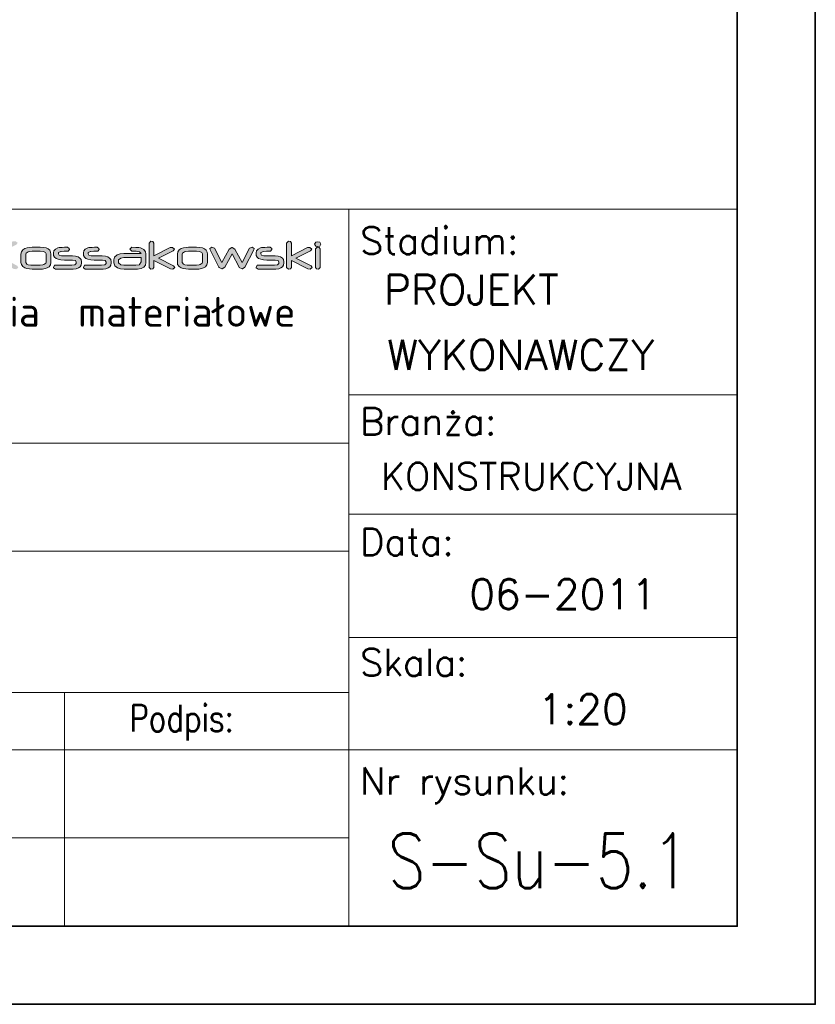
# Model space of a CAD drawing. Header units: millimetres. Extents: x -176817 to 571382, y -58489 to 156123.
# Tile 72 of 256: x -162607 to -161588, y 91103 to 92364. Entities that reach past the tile are written whole.
import ezdxf
from ezdxf.enums import TextEntityAlignment as Align

# ---------------------------------------------------------------- set-up
doc = ezdxf.new("R2010")
doc.units = ezdxf.units.MM
doc.header["$LTSCALE"] = 0.2
doc.layers.get('0').update_dxf_attribs({"lineweight": 13})
for name, color, linetype, lineweight in [('-AAA Kontur', 7, 'Continuous', 35), ('-AAA Opisy2', 71, 'Continuous', 18), ('Prz', 5, 'Continuous', 13), ('TABELA', 7, 'Continuous', 13)]:
    doc.layers.add(name, color=color, linetype=linetype, lineweight=lineweight)
doc.styles.add('Annotative', font='txt')
doc.styles.add('ROMANS', font='romans.shx')

# ---------------------------------------------------------------- blocks, each defined once
blk = doc.blocks.new('structure pro')
h = blk.add_hatch(color=7)
h.dxf.hatch_style = 1
h.paths.add_polyline_path([(739.2, 22.6), (739.7, 24.1), (741.8, 25.2), (745.2, 25.6), (748.1, 25.6), (749.3, 27.4), (749.2, 28.6), (747.4, 29.9), (747.1, 29.9), (743.8, 29.7), (741, 29.4), (738.8, 28.9), (738.3, 28.6), (736, 27.2), (734.6, 25.2), (734.1, 22.6), (734.1, 8.3), (734.1, 7.8), (735.9, 6.3), (738.2, 6.5), (739.2, 8.3)])
h.paths.add_polyline_path([(553.3, 43.3), (550.3, 45.3), (549.9, 45.3), (544.2, 45.2), (539.6, 44.6), (536, 43.6), (535.1, 43.4), (531.2, 41), (528.9, 37.6), (528.1, 33.2), (528.1, 9.5), (528.2, 8.4), (531.2, 6.2), (535, 6.5), (536.7, 9.4), (536.7, 33.2), (537.6, 35.8), (540.9, 37.6), (546.6, 38.2), (551.4, 38.3), (553.5, 41.3)])
h.paths.add_polyline_path([(115.8, 43.3), (112.8, 45.3), (112.4, 45.3), (106.8, 45.2), (102.1, 44.6), (98.5, 43.6), (97.7, 43.4), (93.8, 41), (91.4, 37.6), (90.6, 33.2), (90.6, 9.5), (90.7, 8.4), (93.7, 6.2), (97.4, 6.5), (99.2, 9.4), (99.2, 33.2), (100.1, 35.8), (103.5, 37.6), (109.2, 38.2), (113.9, 38.3), (116, 41.3)])
h.paths.add_polyline_path([(1436.8, 35.1), (1434.6, 35.7), (1432.3, 35.1), (1431.2, 33.1), (1432.3, 31.1), (1434.6, 30.5), (1436.8, 31.1), (1437.9, 33.1)])
h.paths.add_polyline_path([(1436.1, 29.7), (1433.9, 30), (1432, 28), (1432, 8.3), (1433, 6.6), (1435.3, 6.3), (1437.2, 8.3), (1437.2, 28)])
h.paths.add_polyline_path([(1405.3, 36.1), (1403.1, 36.2), (1401.2, 34.3), (1401.2, 8.3), (1403.1, 6.3), (1405.3, 6.6), (1406.3, 8.3), (1406.3, 15.5), (1424, 6.6), (1426.5, 6.3), (1428.6, 8.1), (1427.3, 10), (1411.1, 18.1), (1426.9, 26.1), (1428.3, 27.9), (1426.1, 29.7), (1423.7, 29.5), (1406.3, 20.8), (1406.3, 34.3)])
h.paths.add_polyline_path([(1385.4, 28.6), (1383.6, 29.9), (1380.4, 29.8), (1377.9, 29.7), (1377.1, 29.7), (1374.5, 29.4), (1373.4, 29), (1370.7, 27.9), (1369.1, 26.1), (1368.7, 23.9), (1368.7, 22.6), (1368.8, 21), (1369.8, 19.2), (1371.3, 17.8), (1373.6, 16.9), (1376.6, 16.3), (1380.2, 16.1), (1388.6, 16.1), (1389.1, 16.1), (1392.1, 15.5), (1393, 14), (1393, 13.1), (1392.9, 12.5), (1391.4, 11.1), (1388.2, 10.7), (1370.7, 10.7), (1369.8, 10.5), (1368.7, 8.3), (1368.8, 7.7), (1370.7, 6.3), (1388.1, 6.3), (1389.6, 6.4), (1392.8, 6.8), (1395.2, 7.7), (1397, 9), (1398, 10.8), (1398.4, 13.1), (1398.4, 14.2), (1398.4, 14.4), (1398, 16.6), (1396.8, 18.3), (1394.9, 19.5), (1392.2, 20.2), (1388.9, 20.5), (1380.3, 20.5), (1377.1, 20.7), (1374.6, 21.4), (1373.9, 22.6), (1373.9, 23.9), (1373.9, 24.3), (1376.4, 25.4), (1376.7, 25.4), (1379.9, 25.5), (1383.6, 25.5), (1384.2, 25.6), (1385.6, 27.4)])
h.paths.add_polyline_path([(1324.3, 28.8), (1321.5, 30), (1321.5, 30), (1319.2, 28.3), (1319.5, 27.1), (1328.8, 8.5), (1329.1, 8.1), (1332.1, 6.7), (1332.4, 6.7), (1335.2, 8.4), (1343, 22.8), (1350.6, 8.5), (1350.7, 8.3), (1353.7, 6.8), (1354, 6.8), (1356.8, 8.5), (1366.4, 27.1), (1366.7, 28.3), (1366.7, 28.4), (1364.3, 30), (1361.6, 28.8), (1353.7, 13.5), (1345.9, 27.8), (1345.9, 27.9), (1343, 29.5), (1342.8, 29.5), (1340, 27.8), (1332.2, 13.5)])
h.paths.add_polyline_path([(1308.6, 29.7), (1305.1, 29.9), (1296.5, 29.9), (1294, 29.7), (1291.2, 29.2), (1288.8, 28.3), (1286.6, 26.9), (1285.1, 24.8), (1284.6, 22.4), (1284.6, 13.6), (1284.9, 11.4), (1286.4, 9.4), (1288.8, 7.8), (1290.8, 7.1), (1293.6, 6.6), (1296.5, 6.3), (1305.1, 6.3), (1307.5, 6.5), (1310.3, 7), (1312.6, 7.8), (1314.6, 9), (1316, 11.1), (1316.6, 13.6), (1316.6, 22.4), (1316.6, 22.4), (1316.3, 24.7), (1315.3, 26.6), (1313.7, 28), (1311.5, 29)])
h.paths.add_polyline_path([(1296.6, 25.5), (1305, 25.5), (1308.4, 25.2), (1310.6, 24.3), (1311.3, 22.8), (1311.3, 13.6), (1311.2, 12.9), (1308.8, 11.3), (1307.8, 11.1), (1305, 10.7), (1296.6, 10.7), (1295.1, 10.7), (1292.4, 11.2), (1291, 11.8), (1289.7, 13.6), (1289.7, 22.4), (1290, 23.4), (1292.3, 25), (1293.7, 25.3)], flags=16)
h.paths.add_polyline_path([(1258.5, 36.1), (1256.3, 36.2), (1254.4, 34.3), (1254.4, 8.3), (1256.3, 6.3), (1258.5, 6.6), (1259.5, 8.3), (1259.5, 15.5), (1277.2, 6.6), (1279.7, 6.3), (1281.8, 8.1), (1280.5, 10), (1264.3, 18.1), (1280.2, 26.1), (1281.5, 27.9), (1279.3, 29.7), (1276.9, 29.5), (1259.5, 20.8), (1259.5, 34.3)])
h.paths.add_polyline_path([(1240.1, 29.7), (1235.9, 29.9), (1233.9, 27.9), (1233.9, 27.6), (1235.9, 25.5), (1237, 25.5), (1237.3, 25.5), (1238.1, 25.6), (1238.8, 25.6), (1240.6, 25.5), (1244.3, 24.8), (1245.8, 23.1), (1227.5, 23.1), (1223.6, 22.8), (1220.5, 21.7), (1220.3, 21.6), (1217.6, 19.3), (1216.7, 16.2), (1216.7, 13.2), (1216.7, 13), (1217.7, 10.1), (1220.7, 7.8), (1223.9, 6.7), (1227.7, 6.3), (1240.3, 6.3), (1242.1, 6.4), (1246, 7), (1248.7, 8.5), (1250.4, 10.6), (1250.9, 13.4), (1250.9, 22.7), (1250.5, 25), (1248.7, 27.4), (1245.3, 29), (1243.6, 29.4)])
h.paths.add_polyline_path([(1240.4, 10.7), (1227.5, 10.7), (1224.2, 11.2), (1221.9, 13.3), (1221.9, 16.2), (1224.1, 18.2), (1227.5, 18.8), (1245.8, 18.8), (1245.8, 17.9), (1245.8, 16.7), (1245.8, 15.5), (1245.8, 14.7), (1245.8, 14.1), (1244.3, 11.3), (1244.1, 11.1)], flags=16)
h.paths.add_polyline_path([(1200.9, 28.6), (1199.1, 29.9), (1196, 29.8), (1193.5, 29.7), (1192.7, 29.7), (1190, 29.4), (1188.9, 29), (1186.3, 27.9), (1184.7, 26.1), (1184.2, 23.9), (1184.2, 22.6), (1184.4, 21), (1185.3, 19.2), (1186.9, 17.8), (1189.1, 16.9), (1192.1, 16.3), (1195.7, 16.1), (1204.1, 16.1), (1204.6, 16.1), (1207.6, 15.5), (1208.5, 14), (1208.5, 13.1), (1208.5, 12.5), (1207, 11.1), (1203.7, 10.7), (1186.2, 10.7), (1185.3, 10.5), (1184.3, 8.3), (1184.3, 7.7), (1186.2, 6.3), (1203.7, 6.3), (1205.2, 6.4), (1208.3, 6.8), (1210.8, 7.7), (1212.5, 9), (1213.6, 10.8), (1214, 13.1), (1214, 14.2), (1214, 14.4), (1213.5, 16.6), (1212.3, 18.3), (1210.4, 19.5), (1207.7, 20.2), (1204.4, 20.5), (1195.8, 20.5), (1192.7, 20.7), (1190.2, 21.4), (1189.4, 22.6), (1189.4, 23.9), (1189.4, 24.3), (1191.9, 25.4), (1192.2, 25.4), (1195.4, 25.5), (1199.1, 25.5), (1199.7, 25.6), (1201.1, 27.4)])
h.paths.add_polyline_path([(1169.1, 28.6), (1167.3, 29.9), (1164.2, 29.8), (1161.6, 29.7), (1160.9, 29.7), (1158.2, 29.4), (1157.1, 29), (1154.4, 27.9), (1152.8, 26.1), (1152.4, 23.9), (1152.4, 22.6), (1152.5, 21), (1153.5, 19.2), (1155, 17.8), (1157.3, 16.9), (1160.2, 16.3), (1163.9, 16.1), (1172.3, 16.1), (1172.7, 16.1), (1175.7, 15.5), (1176.7, 14), (1176.7, 13.1), (1176.6, 12.5), (1175.2, 11.1), (1171.9, 10.7), (1154.3, 10.7), (1153.5, 10.5), (1152.5, 8.3), (1152.5, 7.7), (1154.3, 6.3), (1171.9, 6.3), (1173.3, 6.4), (1176.5, 6.8), (1178.9, 7.7), (1180.7, 9), (1181.8, 10.8), (1182.1, 13.1), (1182.1, 14.2), (1182.1, 14.4), (1181.7, 16.6), (1180.5, 18.3), (1178.6, 19.5), (1175.9, 20.2), (1172.6, 20.5), (1163.9, 20.5), (1160.8, 20.7), (1158.3, 21.4), (1157.5, 22.6), (1157.5, 23.9), (1157.6, 24.3), (1160.1, 25.4), (1160.4, 25.4), (1163.6, 25.5), (1167.3, 25.5), (1167.9, 25.6), (1169.3, 27.4)])
h.paths.add_polyline_path([(1141.6, 29.7), (1138.2, 29.9), (1129.5, 29.9), (1127, 29.7), (1124.2, 29.2), (1121.8, 28.3), (1119.6, 26.9), (1118.1, 24.8), (1117.6, 22.4), (1117.6, 13.6), (1118, 11.4), (1119.4, 9.4), (1121.8, 7.8), (1123.9, 7.1), (1126.6, 6.6), (1129.5, 6.3), (1138.2, 6.3), (1140.5, 6.5), (1143.3, 7), (1145.6, 7.8), (1147.6, 9), (1149.1, 11.1), (1149.6, 13.6), (1149.6, 22.4), (1149.6, 22.4), (1149.2, 24.7), (1148.3, 26.6), (1146.7, 28), (1144.4, 29)])
h.paths.add_polyline_path([(1129.6, 25.5), (1138, 25.5), (1141.5, 25.2), (1143.7, 24.3), (1144.4, 22.8), (1144.4, 13.6), (1144.1, 12.9), (1141.9, 11.3), (1140.8, 11.1), (1138, 10.7), (1129.6, 10.7), (1128.1, 10.7), (1125.4, 11.2), (1123.9, 11.8), (1122.8, 13.6), (1122.8, 22.4), (1123, 23.4), (1125.4, 25), (1126.7, 25.3)], flags=16)
h.paths.add_polyline_path([(1087, 34.3), (1085, 36.2), (1082.7, 36.1), (1081.6, 34.3), (1081.6, 8.3), (1082.7, 6.6), (1085, 6.3), (1087, 8.3), (1087, 18.7), (1109.8, 6.7), (1112.6, 6.3), (1114.8, 8.1), (1113.6, 10), (1091.7, 21.6), (1112.8, 32.7), (1114.1, 34.5), (1111.9, 36.2), (1108.9, 36), (1087, 24.3)])
h.paths.add_polyline_path([(1052.9, 36.1), (1050.7, 36.2), (1048.8, 34.3), (1048.8, 20.6), (1044.1, 15.9), (1043.6, 15.1), (1044.6, 14.4), (1046.1, 14.7), (1048.8, 17.3), (1048.8, 8.3), (1049.9, 6.6), (1052.1, 6.3), (1054, 8.3), (1054, 22.3), (1058.8, 27), (1059.2, 27.8), (1058.2, 28.6), (1056.8, 28.3), (1054, 25.6), (1054, 34.3)])
h.paths.add_polyline_path([(1034.7, 29.7), (1031.5, 29.9), (1021.9, 29.9), (1019, 29.7), (1016.2, 29.3), (1013.9, 28.5), (1011.6, 27), (1010, 25), (1009.5, 22.4), (1009.5, 13.8), (1009.5, 13.1), (1010.4, 10.7), (1012.3, 8.5), (1013.1, 8.1), (1015.4, 7.1), (1018.6, 6.6), (1021.1, 6.4), (1022.3, 6.4), (1025.4, 6.3), (1026, 6.4), (1027.3, 8.3), (1027.2, 9.4), (1025.4, 10.7), (1023.9, 10.7), (1021.2, 10.8), (1018.8, 11.1), (1017.5, 11.5), (1015.5, 13), (1014.9, 15.5), (1014.9, 15.6), (1040.5, 15.6), (1040.9, 15.6), (1042, 17.7), (1042, 23.4), (1041.8, 24.7), (1040.6, 26.9), (1038.3, 28.6), (1037.2, 29)])
h.paths.add_polyline_path([(1022.7, 25.6), (1026.4, 25.6), (1028.1, 25.6), (1031.9, 25.3), (1034.7, 24.9), (1036.4, 24), (1036.9, 23), (1036.9, 20.1), (1014.7, 20.1), (1014.7, 22.8), (1015.2, 24), (1017.9, 25.2), (1019.9, 25.4)], flags=16)
h.paths.add_polyline_path([(965.2, 28.8), (962.5, 30), (962.4, 30), (960, 28.3), (960.4, 27.1), (969.8, 8.5), (969.9, 8.1), (973, 6.7), (973.3, 6.7), (976.1, 8.4), (983.8, 22.8), (991.5, 8.5), (991.5, 8.3), (994.5, 6.8), (994.9, 6.8), (997.7, 8.5), (1007.2, 27.1), (1007.6, 28.3), (1007.6, 28.4), (1005.2, 30), (1002.5, 28.8), (994.5, 13.5), (986.8, 27.8), (986.7, 27.9), (983.8, 29.5), (983.7, 29.5), (980.9, 27.8), (973.2, 13.5)])
h.paths.add_polyline_path([(946.6, 29.7), (942.4, 29.9), (940.4, 27.9), (940.4, 27.6), (942.4, 25.5), (943.6, 25.5), (943.8, 25.5), (944.6, 25.6), (945.4, 25.6), (947.1, 25.5), (950.9, 24.8), (952.3, 23.1), (934, 23.1), (930.2, 22.8), (927, 21.7), (926.8, 21.6), (924.1, 19.3), (923.2, 16.2), (923.2, 13.2), (923.2, 13), (924.2, 10.1), (927.2, 7.8), (930.4, 6.7), (934.2, 6.3), (946.8, 6.3), (948.7, 6.4), (952.5, 7), (955.3, 8.5), (956.9, 10.6), (957.5, 13.4), (957.5, 22.7), (957.1, 25), (955.2, 27.4), (951.8, 29), (950.1, 29.4)])
h.paths.add_polyline_path([(946.9, 10.7), (934, 10.7), (930.7, 11.2), (928.4, 13.3), (928.4, 16.2), (930.6, 18.2), (934, 18.8), (952.3, 18.8), (952.3, 17.9), (952.3, 16.7), (952.3, 15.5), (952.3, 14.7), (952.3, 14.1), (950.9, 11.3), (950.6, 11.1)], flags=16)
h.paths.add_polyline_path([(911.8, 36), (907.9, 36.2), (885.3, 36.2), (883.3, 34.3), (883.3, 8.3), (885.3, 6.3), (887.6, 6.6), (888.8, 8.3), (888.8, 17), (907.7, 17), (909.1, 17.1), (912.8, 17.5), (916, 18.5), (917.4, 19.2), (919.7, 21.7), (920.5, 25), (920.5, 29.6), (920.4, 30.3), (919, 33), (915.7, 34.9), (915.1, 35.2)])
h.paths.add_polyline_path([(888.8, 31.8), (908, 31.8), (910.4, 31.7), (913.9, 30.8), (915, 29.2), (915, 25.1), (914.6, 23.5), (912.3, 22.1), (908, 21.5), (888.8, 21.5)], flags=16)
h.paths.add_polyline_path([(851.5, 11.1), (852.6, 9.1), (851.5, 7), (849.2, 6.4), (847, 7), (845.9, 9.1), (847, 11.1), (849.2, 11.7)])
h.paths.add_polyline_path([(828.3, 38.5), (827.3, 38.7), (825.6, 38.1), (824.7, 36.4), (825.6, 34.8), (827.4, 34.2), (829.1, 34.9), (830, 36.4), (829.8, 37.4), (829.2, 38.1)])
h.paths.add_polyline_path([(842.5, 28.4), (840.8, 29.1), (838.9, 28.5), (812.4, 11.3), (811, 9.2), (812.2, 7), (814.6, 6.3), (841.7, 6.3), (841.8, 6.3), (843.7, 8.5), (843.7, 8.7), (841.7, 10.7), (820.2, 10.8), (842.5, 25.3), (843.1, 26.7)])
h.paths.add_polyline_path([(801, 29.6), (796.5, 29.9), (788, 29.9), (785, 29.7), (781.1, 29), (778.4, 27.7), (776.7, 25.7), (776.2, 23.1), (776.2, 8.3), (777.2, 6.6), (779.4, 6.3), (781.4, 8.3), (781.4, 23.2), (781.4, 23.4), (783.9, 25.3), (785.3, 25.4), (787.6, 25.5), (796.5, 25.5), (799, 25.5), (800.4, 25.3), (800.8, 25.3), (803, 23.2), (803, 8.3), (804.1, 6.6), (806.3, 6.3), (808.2, 8.3), (808.2, 23.2), (808, 24.8), (806.8, 27.1), (804.5, 28.6)])
h.paths.add_polyline_path([(771.8, 35.1), (769.5, 35.7), (767.2, 35.1), (766.1, 33.1), (767.2, 31.1), (769.5, 30.5), (771.8, 31.1), (772.9, 33.1)])
h.paths.add_polyline_path([(771.2, 29.7), (769, 30), (767, 28), (767, 8.3), (768, 6.6), (770.2, 6.3), (772.2, 8.3), (772.2, 28)])
h.paths.add_polyline_path([(730, 36), (727.8, 36.2), (725.8, 34.3), (725.8, 29.7), (710.5, 29.7), (706.8, 29.5), (703.2, 28.6), (700.6, 27.2), (698.9, 25.1), (698.2, 22.4), (698.1, 20.1), (698.1, 16.1), (698.2, 13), (698.5, 11.2), (699.9, 9.1), (702.4, 7.6), (706, 6.7), (710.5, 6.3), (718.4, 6.3), (719.5, 6.4), (723.2, 6.8), (726.4, 7.8), (727.5, 8.4), (730.2, 10.7), (731, 13.6), (731, 34.3)])
h.paths.add_polyline_path([(717.9, 10.7), (710.5, 10.7), (709.4, 10.7), (706.1, 11), (705, 11.4), (703.4, 14), (703.4, 22.3), (703.7, 23.4), (705.9, 24.9), (710.3, 25.3), (725.8, 25.3), (725.8, 13.7), (725.2, 12.2), (722.6, 11.1)], flags=16)
h.paths.add_polyline_path([(598.2, 45), (592.4, 45.3), (578.1, 45.3), (573.8, 45.2), (569.2, 44.3), (565.2, 42.7), (561.5, 40.4), (559, 37), (558.1, 32.8), (558.1, 18.4), (558.8, 14.7), (561.1, 11.3), (565.3, 8.6), (568.6, 7.5), (573.2, 6.5), (578.1, 6.2), (592.4, 6.2), (596.3, 6.3), (601.1, 7.1), (604.9, 8.6), (608.1, 10.7), (610.7, 14.1), (611.5, 18.4), (611.5, 32.8), (611.5, 33), (610.9, 36.8), (609.4, 39.9), (606.7, 42.3), (603, 44)])
h.paths.add_polyline_path([(578.2, 38.1), (592.2, 38.1), (597.9, 37.6), (601.6, 36.1), (602.8, 33.4), (602.8, 18.4), (602.5, 17), (598.6, 14.4), (596.9, 13.9), (592.2, 13.4), (578.2, 13.4), (575.7, 13.5), (571.3, 14.3), (568.9, 15.3), (566.8, 18.4), (566.8, 32.8), (567.2, 34.6), (571.1, 37.1), (573.3, 37.7)], flags=16)
h.paths.add_polyline_path([(509, 45.1), (502.8, 45.3), (489.1, 45.3), (484.5, 45.2), (479.7, 44.6), (476.2, 43.6), (472.7, 41.6), (470.3, 38.1), (469.4, 33.8), (469.4, -1.4), (469.6, -2.4), (472.6, -4.7), (476.3, -4.3), (478.1, -1.4), (478.1, 6.5), (504.9, 6.5), (510.1, 6.8), (514.9, 7.8), (518.7, 9.4), (521.4, 11.8), (523, 14.9), (523.6, 18.6), (523.6, 33.8), (523.5, 34.6), (522.8, 37.8), (520.9, 40.6), (518.1, 42.7), (514.1, 44.2)])
h.paths.add_polyline_path([(504.9, 13.7), (478.1, 13.7), (478.1, 33.5), (478.1, 33.9), (479.5, 36.3), (483.3, 37.7), (489.5, 38.1), (502.9, 38.1), (506.1, 38.1), (510.1, 37.8), (512.9, 36.8), (514.9, 33.8), (514.9, 18.5), (513.9, 16.1), (510.7, 14.3)], flags=16)
h.paths.add_polyline_path([(405.2, 45), (400.1, 45.4), (384, 45.4), (379.3, 45.2), (374.6, 44.4), (370.7, 43.1), (366.8, 40.6), (364.2, 37.2), (363.3, 33), (363.3, 18.6), (363.4, 17.5), (364.9, 13.4), (368.1, 9.8), (369.3, 9.1), (373.3, 7.5), (378.6, 6.5), (382.8, 6.3), (384.7, 6.2), (389.9, 6.2), (390.9, 6.3), (393.1, 9.4), (392.8, 11.3), (389.9, 13.4), (387.4, 13.5), (383, 13.6), (378.8, 14.1), (376.8, 14.8), (373.4, 17.3), (372.2, 21.3), (372.2, 21.6), (415.1, 21.6), (415.6, 21.6), (417.5, 25.1), (417.5, 34.6), (417.3, 36.8), (415.2, 40.4), (411.3, 43.2), (409.6, 43.9)])
h.paths.add_polyline_path([(385.4, 38.2), (391.6, 38.3), (394.2, 38.2), (400.7, 37.8), (405.4, 37), (408.2, 35.7), (409.1, 33.8), (409.1, 29.1), (372, 29.1), (372, 33.5), (372.8, 35.6), (377.4, 37.6), (380.7, 38)], flags=16)
edge = h.paths.add_edge_path()
edge.add_line((357.7, 38.3), (359.9, 41.3))
edge.add_line((359.9, 41.3), (359.6, 43.3))
edge.add_line((359.6, 43.3), (356.7, 45.3))
edge.add_line((356.7, 45.3), (356.2, 45.3))
edge.add_line((356.2, 45.3), (350.6, 45.2))
edge.add_line((350.6, 45.2), (345.9, 44.6))
edge.add_line((345.9, 44.6), (342.3, 43.6))
edge.add_line((342.3, 43.6), (341.5, 43.4))
edge.add_line((341.5, 43.4), (337.6, 41))
edge.add_line((337.6, 41), (335.2, 37.6))
edge.add_line((335.2, 37.6), (334.4, 33.2))
edge.add_line((334.4, 33.2), (334.4, 9.5))
edge.add_line((334.4, 9.5), (334.6, 8.4))
edge.add_line((334.6, 8.4), (337.5, 6.2))
edge.add_line((337.5, 6.2), (341.2, 6.5))
edge.add_line((341.2, 6.5), (343.1, 9.4))
edge.add_line((343.1, 9.4), (343.1, 33.2))
edge.add_line((343.1, 33.2), (344, 35.8))
edge.add_line((344, 35.8), (347.2, 37.6))
edge.add_line((347.2, 37.6), (352.9, 38.2))
edge.add_line((352.9, 38.2), (357.7, 38.3))
edge.add_line((357.7, 38.3), (352.9, 38.2))
h.paths.add_polyline_path([(281.7, 45.1), (278, 45.3), (277, 45.3), (274.8, 42.1), (274.8, 17.9), (274.9, 16.9), (275.6, 13.6), (277.5, 10.9), (280.5, 8.9), (284.6, 7.4), (289.7, 6.5), (295.8, 6.2), (299.9, 6.2), (300.2, 6.1), (302.7, 6.1), (304.5, 6.1), (305.2, 6.1), (311.7, 6.3), (317.1, 7.1), (321.6, 8.3), (325.1, 10), (327.5, 12.2), (329, 14.8), (329.5, 17.9), (329.5, 42.1), (329.4, 43.3), (326.3, 45.3), (322.5, 45.1), (320.7, 42.1), (320.7, 17.8), (320.7, 17.2), (319, 15.1), (315, 13.9), (308.6, 13.4), (295.8, 13.4), (293.7, 13.5), (288, 14.1), (284.6, 15.6), (283.4, 17.9), (283.4, 42.1)])
h.paths.add_polyline_path([(252.2, 55.7), (248.5, 56), (247.5, 55.9), (245.3, 52.7), (245.3, 45), (242.5, 45), (241, 44.8), (238.9, 41.5), (241, 38.1), (242.5, 38), (245.3, 37.9), (245.3, 9.4), (247, 6.5), (250.7, 6.2), (251.8, 6.3), (253.9, 9.4), (253.9, 37.9), (267.5, 37.9), (268.6, 38), (270.8, 41), (270.5, 42.9), (267.5, 45), (253.9, 45), (253.9, 52.7)])
h.paths.add_polyline_path([(236.1, 43.3), (232.9, 45.3), (198.7, 45.3), (194.2, 45.2), (189.2, 44.2), (185.3, 42.6), (182.6, 40.3), (180.9, 37.2), (180.4, 33.5), (180.4, 18.1), (181.1, 13.9), (183.4, 10.4), (187.4, 8), (190.2, 7.1), (194.8, 6.4), (200.6, 6.2), (232.5, 6.2), (234.4, 6.5), (236.4, 9.4), (236.2, 11.3), (233.2, 13.4), (200.8, 13.4), (199, 13.5), (193.4, 14.2), (190.1, 15.8), (189, 18.5), (189, 33.8), (190, 36), (193.4, 37.6), (199.4, 38.1), (232.9, 38.1), (234.4, 38.3), (236.3, 41.7)])
h.paths.add_polyline_path([(127.9, 45.1), (124.2, 45.3), (123.2, 45.3), (121, 42.1), (121, 17.9), (121, 16.9), (121.8, 13.6), (123.7, 10.9), (126.7, 8.9), (130.7, 7.4), (135.8, 6.5), (141.9, 6.2), (146, 6.2), (146.3, 6.1), (148.9, 6.1), (150.7, 6.1), (151.4, 6.1), (157.8, 6.3), (163.3, 7.1), (167.8, 8.3), (171.2, 10), (173.7, 12.2), (175.2, 14.8), (175.6, 17.9), (175.6, 42.1), (175.6, 43.3), (172.4, 45.3), (168.7, 45.1), (166.9, 42.1), (166.9, 17.8), (166.9, 17.2), (165.2, 15.1), (161.2, 13.9), (154.8, 13.4), (141.9, 13.4), (139.9, 13.5), (134.2, 14.1), (130.7, 15.6), (129.6, 17.9), (129.6, 42.1)])
h.paths.add_polyline_path([(69.3, 55.7), (65.6, 56), (64.6, 55.9), (62.5, 52.7), (62.5, 45), (59.7, 45), (58.1, 44.8), (56.1, 41.5), (58.1, 38.1), (59.7, 38), (62.5, 37.9), (62.5, 9.4), (64.2, 6.5), (67.9, 6.2), (68.9, 6.3), (71.1, 9.4), (71.1, 37.9), (84.7, 37.9), (85.8, 38), (87.9, 41), (87.7, 42.9), (84.7, 45), (71.1, 45), (71.1, 52.7)])
h.paths.add_polyline_path([(31.7, 43.3), (28.8, 45.3), (23.5, 45.3), (19.3, 45.2), (18, 45.1), (13.6, 44.5), (11.7, 44), (7.4, 42.1), (4.7, 39.1), (3.8, 35.3), (3.8, 33.2), (4.2, 30.5), (5.7, 27.6), (8.3, 25.3), (12.1, 23.7), (17.1, 22.8), (23.2, 22.4), (37.2, 22.4), (37.9, 22.4), (42.9, 21.5), (44.5, 18.8), (44.5, 17.4), (44.4, 16.4), (41.9, 14.2), (36.4, 13.4), (7.3, 13.4), (5.7, 13.1), (4, 9.4), (4.2, 8.4), (7.3, 6.2), (36.4, 6.2), (38.8, 6.3), (44.1, 6.9), (48.2, 8.4), (51.1, 10.7), (52.9, 13.6), (53.5, 17.4), (53.5, 19.2), (53.5, 19.5), (52.7, 23.2), (50.8, 26), (47.6, 28.1), (43.2, 29.4), (37.5, 29.8), (23.2, 29.8), (18, 30), (13.9, 31.2), (12.5, 33.3), (12.5, 35.3), (12.6, 36.1), (16.7, 38), (17.3, 38), (22.6, 38.1), (28.8, 38.1), (29.8, 38.2), (32, 41.3)])
edge = h.paths.add_edge_path()
edge.add_line((748.1, 25.6), (745.2, 25.6))
edge.add_line((551.4, 38.3), (546.6, 38.2))
edge.add_line((113.9, 38.3), (109.2, 38.2))
at = {"color": 7, "lineweight": 0}
for p, q in [((1256.3, 36.2), (1254.4, 34.3)), ((1254.4, 34.3), (1254.4, 8.3)), ((1258.5, 36.1), (1256.3, 36.2)), ((1259.5, 34.3), (1258.5, 36.1)), ((1259.5, 20.8), (1259.5, 34.3)), ((1403.1, 36.2), (1401.2, 34.3)), ((1401.2, 34.3), (1401.2, 8.3)), ((1405.3, 36.1), (1403.1, 36.2)), ((1406.3, 34.3), (1405.3, 36.1)), ((1406.3, 20.8), (1406.3, 34.3)), ((1432.3, 35.1), (1431.2, 33.1)), ((1431.2, 33.1), (1432.3, 31.1)), ((1434.6, 35.7), (1432.3, 35.1)), ((1436.8, 35.1), (1434.6, 35.7)), ((1437.9, 33.1), (1436.8, 35.1)), ((1436.8, 31.1), (1437.9, 33.1)), ((1118.1, 24.8), (1117.6, 22.4)), ((1117.6, 22.4), (1117.6, 13.6)), ((1119.6, 26.9), (1118.1, 24.8)), ((1121.8, 28.3), (1119.6, 26.9)), ((1124.2, 29.2), (1121.8, 28.3)), ((1122.8, 22.4), (1123, 23.4)), ((1122.8, 13.6), (1122.8, 22.4)), ((1123, 23.4), (1125.4, 25)), ((1127, 29.7), (1124.2, 29.2)), ((1125.4, 25), (1126.7, 25.3)), ((1126.7, 25.3), (1129.6, 25.5)), ((1129.5, 29.9), (1127, 29.7)), ((1138.2, 29.9), (1129.5, 29.9)), ((1129.6, 25.5), (1138, 25.5)), ((1138, 25.5), (1141.5, 25.2)), ((1141.6, 29.7), (1138.2, 29.9)), ((1141.5, 25.2), (1143.7, 24.3)), ((1144.4, 29), (1141.6, 29.7)), ((1143.7, 24.3), (1144.4, 22.8)), ((1146.7, 28), (1144.4, 29)), ((1144.4, 22.8), (1144.4, 13.6)), ((1148.3, 26.6), (1146.7, 28)), ((1149.2, 24.7), (1148.3, 26.6)), ((1149.6, 22.4), (1149.2, 24.7)), ((1149.6, 13.6), (1149.6, 22.4)), ((1149.6, 22.4), (1149.6, 22.4)), ((1152.8, 26.1), (1152.4, 23.9)), ((1152.4, 23.9), (1152.4, 22.6)), ((1152.4, 22.6), (1152.5, 21)), ((1154.4, 27.9), (1152.8, 26.1)), ((1157.1, 29), (1154.4, 27.9)), ((1158.2, 29.4), (1157.1, 29)), ((1157.5, 23.9), (1157.6, 24.3)), ((1157.5, 22.6), (1157.5, 23.9)), ((1158.3, 21.4), (1157.5, 22.6)), ((1157.6, 24.3), (1160.1, 25.4)), ((1160.9, 29.7), (1158.2, 29.4)), ((1160.8, 20.7), (1158.3, 21.4)), ((1160.1, 25.4), (1160.4, 25.4)), ((1160.4, 25.4), (1163.6, 25.5)), ((1161.6, 29.7), (1160.9, 29.7)), ((1164.2, 29.8), (1161.6, 29.7)), ((1163.6, 25.5), (1167.3, 25.5)), ((1167.3, 29.9), (1164.2, 29.8)), ((1169.1, 28.6), (1167.3, 29.9)), ((1167.3, 25.5), (1167.9, 25.6)), ((1167.9, 25.6), (1169.3, 27.4)), ((1169.3, 27.4), (1169.1, 28.6)), ((1184.7, 26.1), (1184.2, 23.9)), ((1184.2, 23.9), (1184.2, 22.6)), ((1184.2, 22.6), (1184.4, 21)), ((1186.3, 27.9), (1184.7, 26.1)), ((1188.9, 29), (1186.3, 27.9)), ((1190, 29.4), (1188.9, 29)), ((1189.4, 24.3), (1191.9, 25.4)), ((1189.4, 23.9), (1189.4, 24.3)), ((1189.4, 22.6), (1189.4, 23.9)), ((1190.2, 21.4), (1189.4, 22.6)), ((1192.7, 29.7), (1190, 29.4)), ((1192.7, 20.7), (1190.2, 21.4)), ((1191.9, 25.4), (1192.2, 25.4)), ((1192.2, 25.4), (1195.4, 25.5)), ((1193.5, 29.7), (1192.7, 29.7)), ((1196, 29.8), (1193.5, 29.7)), ((1195.4, 25.5), (1199.1, 25.5)), ((1199.1, 29.9), (1196, 29.8)), ((1200.9, 28.6), (1199.1, 29.9)), ((1199.1, 25.5), (1199.7, 25.6)), ((1199.7, 25.6), (1201.1, 27.4)), ((1201.1, 27.4), (1200.9, 28.6)), ((1220.3, 21.6), (1217.6, 19.3)), ((1220.5, 21.7), (1220.3, 21.6)), ((1223.6, 22.8), (1220.5, 21.7)), ((1227.5, 23.1), (1223.6, 22.8)), ((1245.8, 23.1), (1227.5, 23.1)), ((1227.5, 23.1), (1227.5, 23.1)), ((1235.9, 29.9), (1233.9, 27.9)), ((1233.9, 27.9), (1233.9, 27.6)), ((1233.9, 27.6), (1235.9, 25.5)), ((1240.1, 29.7), (1235.9, 29.9)), ((1235.9, 25.5), (1237, 25.5)), ((1237, 25.5), (1237.3, 25.5)), ((1237.3, 25.5), (1238.1, 25.6)), ((1238.1, 25.6), (1238.8, 25.6)), ((1238.8, 25.6), (1240.6, 25.5)), ((1243.6, 29.4), (1240.1, 29.7)), ((1240.6, 25.5), (1244.3, 24.8)), ((1245.3, 29), (1243.6, 29.4)), ((1244.3, 24.8), (1245.8, 23.1)), ((1248.7, 27.4), (1245.3, 29)), ((1250.5, 25), (1248.7, 27.4)), ((1250.9, 22.7), (1250.5, 25)), ((1250.9, 13.4), (1250.9, 22.7)), ((1276.9, 29.5), (1259.5, 20.8)), ((1264.3, 18.1), (1280.2, 26.1)), ((1279.3, 29.7), (1276.9, 29.5)), ((1281.5, 27.9), (1279.3, 29.7)), ((1280.2, 26.1), (1281.5, 27.9)), ((1285.1, 24.8), (1284.6, 22.4)), ((1284.6, 22.4), (1284.6, 13.6)), ((1286.6, 26.9), (1285.1, 24.8)), ((1288.8, 28.3), (1286.6, 26.9)), ((1291.2, 29.2), (1288.8, 28.3)), ((1289.7, 22.4), (1290, 23.4)), ((1289.7, 13.6), (1289.7, 22.4)), ((1290, 23.4), (1292.3, 25)), ((1294, 29.7), (1291.2, 29.2)), ((1292.3, 25), (1293.7, 25.3)), ((1293.7, 25.3), (1296.6, 25.5)), ((1296.5, 29.9), (1294, 29.7)), ((1305.1, 29.9), (1296.5, 29.9)), ((1296.6, 25.5), (1305, 25.5)), ((1305, 25.5), (1308.4, 25.2)), ((1308.6, 29.7), (1305.1, 29.9)), ((1308.4, 25.2), (1310.6, 24.3)), ((1311.5, 29), (1308.6, 29.7)), ((1310.6, 24.3), (1311.3, 22.8)), ((1311.3, 22.8), (1311.3, 13.6)), ((1313.7, 28), (1311.5, 29)), ((1315.3, 26.6), (1313.7, 28)), ((1316.3, 24.7), (1315.3, 26.6)), ((1316.6, 22.4), (1316.3, 24.7)), ((1316.6, 13.6), (1316.6, 22.4)), ((1316.6, 22.4), (1316.6, 22.4)), ((1321.5, 30), (1319.2, 28.3)), ((1319.2, 28.3), (1319.5, 27.1)), ((1319.5, 27.1), (1328.8, 8.5)), ((1321.5, 30), (1321.5, 30)), ((1324.3, 28.8), (1321.5, 30)), ((1332.2, 13.5), (1324.3, 28.8)), ((1340, 27.8), (1332.2, 13.5)), ((1335.2, 8.4), (1343, 22.8)), ((1342.8, 29.5), (1340, 27.8)), ((1343, 29.5), (1342.8, 29.5)), ((1345.9, 27.9), (1343, 29.5)), ((1343, 22.8), (1350.6, 8.5)), ((1345.9, 27.8), (1345.9, 27.9)), ((1353.7, 13.5), (1345.9, 27.8)), ((1361.6, 28.8), (1353.7, 13.5)), ((1356.8, 8.5), (1366.4, 27.1)), ((1364.3, 30), (1361.6, 28.8)), ((1366.7, 28.4), (1364.3, 30)), ((1366.4, 27.1), (1366.7, 28.3)), ((1366.7, 28.3), (1366.7, 28.4)), ((1369.1, 26.1), (1368.7, 23.9)), ((1368.7, 23.9), (1368.7, 22.6)), ((1368.7, 22.6), (1368.8, 21)), ((1370.7, 27.9), (1369.1, 26.1)), ((1373.4, 29), (1370.7, 27.9)), ((1374.5, 29.4), (1373.4, 29)), ((1373.9, 24.3), (1376.4, 25.4)), ((1373.9, 23.9), (1373.9, 24.3)), ((1373.9, 22.6), (1373.9, 23.9)), ((1374.6, 21.4), (1373.9, 22.6)), ((1377.1, 29.7), (1374.5, 29.4)), ((1377.1, 20.7), (1374.6, 21.4)), ((1376.4, 25.4), (1376.7, 25.4)), ((1376.7, 25.4), (1379.9, 25.5)), ((1377.9, 29.7), (1377.1, 29.7)), ((1380.4, 29.8), (1377.9, 29.7)), ((1379.9, 25.5), (1383.6, 25.5)), ((1383.6, 29.9), (1380.4, 29.8)), ((1385.4, 28.6), (1383.6, 29.9)), ((1383.6, 25.5), (1384.2, 25.6)), ((1384.2, 25.6), (1385.6, 27.4)), ((1385.6, 27.4), (1385.4, 28.6)), ((1423.7, 29.5), (1406.3, 20.8)), ((1411.1, 18.1), (1426.9, 26.1)), ((1426.1, 29.7), (1423.7, 29.5)), ((1428.3, 27.9), (1426.1, 29.7)), ((1426.9, 26.1), (1428.3, 27.9)), ((1433.9, 30), (1432, 28)), ((1432, 28), (1432, 8.3)), ((1432.3, 31.1), (1434.6, 30.5)), ((1436.1, 29.7), (1433.9, 30)), ((1434.6, 30.5), (1436.8, 31.1)), ((1437.2, 28), (1436.1, 29.7)), ((1437.2, 8.3), (1437.2, 28)), ((1117.6, 13.6), (1118, 11.4)), ((1118, 11.4), (1119.4, 9.4)), ((1123.9, 11.8), (1122.8, 13.6)), ((1125.4, 11.2), (1123.9, 11.8)), ((1128.1, 10.7), (1125.4, 11.2)), ((1129.6, 10.7), (1128.1, 10.7)), ((1138, 10.7), (1129.6, 10.7)), ((1140.8, 11.1), (1138, 10.7)), ((1141.9, 11.3), (1140.8, 11.1)), ((1144.1, 12.9), (1141.9, 11.3)), ((1144.4, 13.6), (1144.1, 12.9)), ((1147.6, 9), (1149.1, 11.1)), ((1149.1, 11.1), (1149.6, 13.6)), ((1152.5, 21), (1153.5, 19.2)), ((1153.5, 19.2), (1155, 17.8)), ((1154.3, 10.7), (1153.5, 10.5)), ((1171.9, 10.7), (1154.3, 10.7)), ((1155, 17.8), (1157.3, 16.9)), ((1157.3, 16.9), (1160.2, 16.3)), ((1160.2, 16.3), (1163.9, 16.1)), ((1163.9, 20.5), (1160.8, 20.7)), ((1172.6, 20.5), (1163.9, 20.5)), ((1163.9, 16.1), (1172.3, 16.1)), ((1175.2, 11.1), (1171.9, 10.7)), ((1172.3, 16.1), (1172.7, 16.1)), ((1175.9, 20.2), (1172.6, 20.5)), ((1172.7, 16.1), (1175.7, 15.5)), ((1176.6, 12.5), (1175.2, 11.1)), ((1175.7, 15.5), (1176.7, 14)), ((1178.6, 19.5), (1175.9, 20.2)), ((1176.7, 13.1), (1176.6, 12.5)), ((1176.7, 14), (1176.7, 13.1)), ((1180.5, 18.3), (1178.6, 19.5)), ((1181.7, 16.6), (1180.5, 18.3)), ((1180.7, 9), (1181.8, 10.8)), ((1182.1, 14.4), (1181.7, 16.6)), ((1181.8, 10.8), (1182.1, 13.1)), ((1182.1, 14.2), (1182.1, 14.4)), ((1182.1, 13.1), (1182.1, 14.2)), ((1184.4, 21), (1185.3, 19.2)), ((1185.3, 19.2), (1186.9, 17.8)), ((1186.2, 10.7), (1185.3, 10.5)), ((1203.7, 10.7), (1186.2, 10.7)), ((1186.9, 17.8), (1189.1, 16.9)), ((1189.1, 16.9), (1192.1, 16.3)), ((1192.1, 16.3), (1195.7, 16.1)), ((1195.8, 20.5), (1192.7, 20.7)), ((1195.7, 16.1), (1204.1, 16.1)), ((1204.4, 20.5), (1195.8, 20.5)), ((1207, 11.1), (1203.7, 10.7)), ((1204.1, 16.1), (1204.6, 16.1)), ((1207.7, 20.2), (1204.4, 20.5)), ((1204.6, 16.1), (1207.6, 15.5)), ((1208.5, 12.5), (1207, 11.1)), ((1207.6, 15.5), (1208.5, 14)), ((1210.4, 19.5), (1207.7, 20.2)), ((1208.5, 14), (1208.5, 13.1)), ((1208.5, 13.1), (1208.5, 12.5)), ((1212.3, 18.3), (1210.4, 19.5)), ((1213.5, 16.6), (1212.3, 18.3)), ((1212.5, 9), (1213.6, 10.8)), ((1214, 14.4), (1213.5, 16.6)), ((1213.6, 10.8), (1214, 13.1)), ((1214, 14.2), (1214, 14.4)), ((1214, 13.1), (1214, 14.2)), ((1217.6, 19.3), (1216.7, 16.2)), ((1216.7, 16.2), (1216.7, 13.2)), ((1216.7, 13.2), (1216.7, 13)), ((1216.7, 13), (1217.7, 10.1)), ((1221.9, 16.2), (1224.1, 18.2)), ((1221.9, 13.3), (1221.9, 16.2)), ((1224.2, 11.2), (1221.9, 13.3)), ((1224.1, 18.2), (1227.5, 18.8)), ((1227.5, 10.7), (1224.2, 11.2)), ((1227.5, 18.8), (1245.8, 18.8)), ((1240.4, 10.7), (1227.5, 10.7)), ((1244.1, 11.1), (1240.4, 10.7)), ((1244.3, 11.3), (1244.1, 11.1)), ((1245.8, 14.1), (1244.3, 11.3)), ((1245.8, 18.8), (1245.8, 17.9)), ((1245.8, 17.9), (1245.8, 16.7)), ((1245.8, 16.7), (1245.8, 15.5)), ((1245.8, 15.5), (1245.8, 14.7)), ((1245.8, 14.7), (1245.8, 14.1)), ((1248.7, 8.5), (1250.4, 10.6)), ((1250.4, 10.6), (1250.9, 13.4)), ((1259.5, 20.8), (1259.5, 20.8)), ((1259.5, 15.5), (1277.2, 6.6)), ((1259.5, 8.3), (1259.5, 15.5)), ((1280.5, 10), (1264.3, 18.1)), ((1284.6, 13.6), (1284.9, 11.4)), ((1284.9, 11.4), (1286.4, 9.4)), ((1291, 11.8), (1289.7, 13.6)), ((1292.4, 11.2), (1291, 11.8)), ((1295.1, 10.7), (1292.4, 11.2)), ((1296.6, 10.7), (1295.1, 10.7)), ((1305, 10.7), (1296.6, 10.7)), ((1307.8, 11.1), (1305, 10.7)), ((1308.8, 11.3), (1307.8, 11.1)), ((1311.2, 12.9), (1308.8, 11.3)), ((1311.3, 13.6), (1311.2, 12.9)), ((1314.6, 9), (1316, 11.1)), ((1316, 11.1), (1316.6, 13.6)), ((1368.8, 21), (1369.8, 19.2)), ((1369.8, 19.2), (1371.3, 17.8)), ((1370.7, 10.7), (1369.8, 10.5)), ((1388.2, 10.7), (1370.7, 10.7)), ((1371.3, 17.8), (1373.6, 16.9)), ((1373.6, 16.9), (1376.6, 16.3)), ((1376.6, 16.3), (1380.2, 16.1)), ((1380.3, 20.5), (1377.1, 20.7)), ((1380.2, 16.1), (1388.6, 16.1)), ((1388.9, 20.5), (1380.3, 20.5)), ((1391.4, 11.1), (1388.2, 10.7)), ((1388.6, 16.1), (1389.1, 16.1)), ((1392.2, 20.2), (1388.9, 20.5)), ((1389.1, 16.1), (1392.1, 15.5)), ((1392.9, 12.5), (1391.4, 11.1)), ((1392.1, 15.5), (1393, 14)), ((1394.9, 19.5), (1392.2, 20.2)), ((1393, 13.1), (1392.9, 12.5)), ((1393, 14), (1393, 13.1)), ((1396.8, 18.3), (1394.9, 19.5)), ((1398, 16.6), (1396.8, 18.3)), ((1397, 9), (1398, 10.8)), ((1398.4, 14.4), (1398, 16.6)), ((1398, 10.8), (1398.4, 13.1)), ((1398.4, 14.2), (1398.4, 14.4)), ((1398.4, 13.1), (1398.4, 14.2)), ((1406.3, 20.8), (1406.3, 20.8)), ((1406.3, 15.5), (1424, 6.6)), ((1406.3, 8.3), (1406.3, 15.5)), ((1427.3, 10), (1411.1, 18.1)), ((1119.4, 9.4), (1121.8, 7.8)), ((1121.8, 7.8), (1123.9, 7.1)), ((1123.9, 7.1), (1126.6, 6.6)), ((1126.6, 6.6), (1129.5, 6.3)), ((1129.5, 6.3), (1138.2, 6.3)), ((1138.2, 6.3), (1140.5, 6.5)), ((1140.5, 6.5), (1143.3, 7)), ((1143.3, 7), (1145.6, 7.8)), ((1145.6, 7.8), (1147.6, 9)), ((1153.5, 10.5), (1152.5, 8.3)), ((1152.5, 8.3), (1152.5, 7.7)), ((1152.5, 7.7), (1154.3, 6.3)), ((1154.3, 6.3), (1171.9, 6.3)), ((1171.9, 6.3), (1173.3, 6.4)), ((1173.3, 6.4), (1176.5, 6.8)), ((1176.5, 6.8), (1178.9, 7.7)), ((1178.9, 7.7), (1180.7, 9)), ((1185.3, 10.5), (1184.3, 8.3)), ((1184.3, 8.3), (1184.3, 7.7)), ((1184.3, 7.7), (1186.2, 6.3)), ((1186.2, 6.3), (1203.7, 6.3)), ((1203.7, 6.3), (1205.2, 6.4)), ((1205.2, 6.4), (1208.3, 6.8)), ((1208.3, 6.8), (1210.8, 7.7)), ((1210.8, 7.7), (1212.5, 9)), ((1217.7, 10.1), (1220.7, 7.8)), ((1220.7, 7.8), (1220.7, 7.8)), ((1220.7, 7.8), (1223.9, 6.7)), ((1223.9, 6.7), (1227.7, 6.3)), ((1227.7, 6.3), (1240.3, 6.3)), ((1240.3, 6.3), (1242.1, 6.4)), ((1242.1, 6.4), (1246, 7)), ((1246, 7), (1248.7, 8.5)), ((1254.4, 8.3), (1256.3, 6.3)), ((1256.3, 6.3), (1258.5, 6.6)), ((1258.5, 6.6), (1259.5, 8.3)), ((1277.2, 6.6), (1279.7, 6.3)), ((1279.7, 6.3), (1281.8, 8.1)), ((1281.8, 8.1), (1280.5, 10)), ((1286.4, 9.4), (1288.8, 7.8)), ((1288.8, 7.8), (1290.8, 7.1)), ((1290.8, 7.1), (1293.6, 6.6)), ((1293.6, 6.6), (1296.5, 6.3)), ((1296.5, 6.3), (1305.1, 6.3)), ((1305.1, 6.3), (1307.5, 6.5)), ((1307.5, 6.5), (1310.3, 7)), ((1310.3, 7), (1312.6, 7.8)), ((1312.6, 7.8), (1314.6, 9)), ((1328.8, 8.5), (1329.1, 8.1)), ((1329.1, 8.1), (1332.1, 6.7)), ((1332.1, 6.7), (1332.4, 6.7)), ((1332.4, 6.7), (1335.2, 8.4)), ((1350.6, 8.5), (1350.7, 8.3)), ((1350.7, 8.3), (1353.7, 6.8)), ((1353.7, 6.8), (1354, 6.8)), ((1354, 6.8), (1356.8, 8.5)), ((1369.8, 10.5), (1368.7, 8.3)), ((1368.7, 8.3), (1368.8, 7.7)), ((1368.8, 7.7), (1370.7, 6.3)), ((1370.7, 6.3), (1388.1, 6.3)), ((1388.1, 6.3), (1389.6, 6.4)), ((1389.6, 6.4), (1392.8, 6.8)), ((1392.8, 6.8), (1395.2, 7.7)), ((1395.2, 7.7), (1397, 9)), ((1401.2, 8.3), (1403.1, 6.3)), ((1403.1, 6.3), (1405.3, 6.6)), ((1405.3, 6.6), (1406.3, 8.3)), ((1424, 6.6), (1426.5, 6.3)), ((1426.5, 6.3), (1428.6, 8.1)), ((1428.6, 8.1), (1427.3, 10)), ((1432, 8.3), (1433, 6.6)), ((1433, 6.6), (1435.3, 6.3)), ((1435.3, 6.3), (1437.2, 8.3))]:
    blk.add_line(p, q, dxfattribs=at)
blk = doc.blocks.new('A$C72E22663')
at = {"layer": 'Prz'}
blk.add_lwpolyline([(-1140, 0), (0, 0), (0, 459.29), (-1140, 459.29)], close=True, dxfattribs=at)
at = {"layer": 'TABELA', "color": 3}
for p, q in [((-248.8, 459.29), (-248.8, 0)), ((-248.8, 340.5), (0, 340.5)), ((-1140, 309.42), (-248.8, 309.42)), ((-248.8, 263.88), (0, 263.88)), ((-1140, 240.18), (-248.8, 240.18)), ((-248.8, 185.03), (0, 185.03)), ((-1140, 149.76), (-248.8, 149.76)), ((-430.97, 56.54), (-430.97, 149.76)), ((-1140, 113.08), (-248.8, 113.08)), ((-248.8, 113.08), (0, 113.08)), ((-430.97, 0), (-430.97, 93.22))]:
    blk.add_line(p, q, dxfattribs=at)
at = {"layer": 'TABELA', "color": 2}
blk.add_line((-1140, 56.54), (-248.8, 56.54), dxfattribs=at)
at = {"color": 7, "xscale": 0.6000000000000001, "yscale": 0.6000000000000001, "zscale": 0.6000000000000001}
blk.add_blockref('structure pro', (-1129.49, 417.06), dxfattribs=at)
at = {"layer": 'TABELA', "color": 4, "style": 'ROMANS'}
for s, p in [('Stadium:', (-241.7, 430.49)), ('Branża:', (-241.7, 314.69)), ('Data:', (-241.7, 237.58)), ('Skala:', (-241.7, 160.32)), ('Nr rysunku:', (-241.7, 84.49))]:
    blk.add_text(s, height=17.28, rotation=360, dxfattribs=at).set_placement(p)
at = {"layer": 'TABELA', "color": 2, "style": 'ROMANS'}
for s, height, p in [('PROJEKT', 19.2, (-226.33, 407.77)), ('WYKONAWCZY', 19.2, (-224.32, 366.01)), ('KONSTRUKCYJNA', 17.28, (-228.44, 288.21))]:
    blk.add_text(s, height=height, dxfattribs=at).set_placement(p, align=Align.MIDDLE_LEFT)
at = {"layer": 'TABELA', "color": 4, "style": 'ROMANS', "width": 0.8}
blk.add_text('Podpis:', height=17.28, rotation=360, dxfattribs=at).set_placement((-389.52, 124.65))
at = {"layer": 'TABELA', "color": 3, "insert": (-1127.87, 403.18), "char_height": 23, "width": 879.0694, "attachment_point": 1, "rotation": 360, "style": 'Annotative'}
blk.add_mtext('{\\fISOCPEUR|b0|i0|c238|p34;\\H0.83333x;\\C7;projekty  budowlane - ekspertyzy  techniczne - badania  materiałowe}', dxfattribs=at)

msp = doc.modelspace()

# ---------------------------------------------------------------- linework, layer by layer
at = {"layer": '-AAA Kontur'}
for points in [[(-169727.5968, 91102.5045), (-161587.5968, 91102.5045), (-161587.5968, 96782.5045), (-169727.5968, 96782.5045)], [(-169627.5968, 91202.5045), (-161687.5968, 91202.5045), (-161687.5968, 96682.5045), (-169627.5968, 96682.5045)]]:
    msp.add_lwpolyline(points, close=True, dxfattribs=at)

# ---------------------------------------------------------------- block references
at = {"layer": '-AAA Opisy2', "color": 42, "xscale": 2, "yscale": 2, "zscale": 2}
msp.add_blockref('A$C72E22663', (-161687.5968, 91202.5045), dxfattribs=at)

# ---------------------------------------------------------------- texts
at = {"layer": 'TABELA', "color": 2, "style": 'ROMANS'}
for s, p in [('06-2011', (-162031.0891, 91627.9438)), ('1:20', (-161943.2176, 91480.4994))]:
    msp.add_text(s, height=38.4, dxfattribs=at).set_placement(p, align=Align.MIDDLE_LEFT)
at = {"layer": 'TABELA', "color": 2, "style": 'ROMANS', "width": 0.8}
msp.add_text('S-Su-5.1', height=70, dxfattribs=at).set_placement((-162135.1672, 91286.5005), align=Align.MIDDLE_LEFT)

doc.saveas('drawing.dxf')
